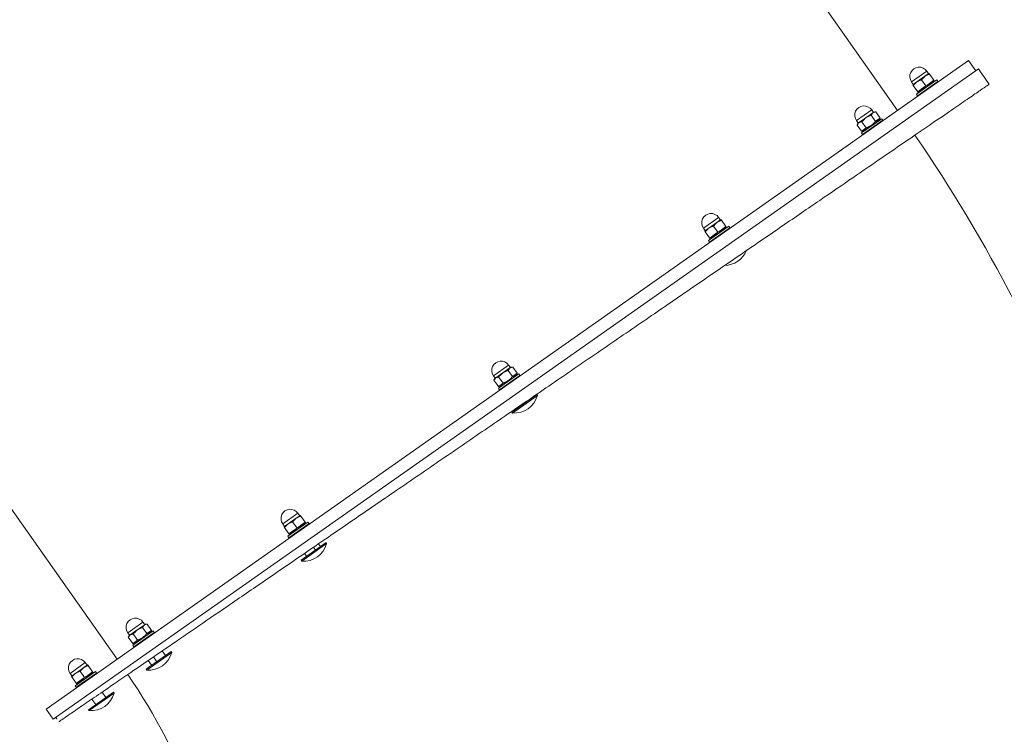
# Model space of a CAD drawing. Header units: metres. Extents: x 7493319 to 7493540, y 5986548 to 5986696.
# Tile 18 of 30: x 7493405.996 to 7493406.79, y 5986663.449 to 5986664.026. Entities that reach past the tile are written whole.
import ezdxf

# ---------------------------------------------------------------- set-up
doc = ezdxf.new("R2010")
doc.units = ezdxf.units.M
doc.header["$MEASUREMENT"] = 0
for name, color, linetype, lineweight in [('_k_kreskowanie', 250, 'CONTINUOUS', 5), ('_k_urzadzenia', 250, 'CONTINUOUS', 13), ('_k_widok', 7, 'CONTINUOUS', 18), ('_k_wymiar', 7, 'CONTINUOUS', 13), ('_k_ściany', 7, 'CONTINUOUS', 35)]:
    doc.layers.add(name, color=color, linetype=linetype, lineweight=lineweight)
doc.layers.add('_k_niewidoczna', color=72, linetype='CONTINUOUS', lineweight=9, plot=False)
doc.styles.add('GENERATED_STYLE_1', font='msgothic.ttc')

# ---------------------------------------------------------------- blocks, each defined once
blk = doc.blocks.new('3009EPZ')
at = {"layer": '_k_niewidoczna', "color": 1, "lineweight": 20, "insert": (-3.165554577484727, -0.2128368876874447), "char_height": 0.24, "width": 11.63444291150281, "attachment_point": 1, "line_spacing_factor": 1.55, "style": 'GENERATED_STYLE_1', "bg_fill": 2}
blk.add_mtext('\\A1;{\\f@MS Gothic|b0|i0|c238|p49;\\C256;\\P\\pxi-1,l1,t5;^I^I3009EPZ\\P\\pi-4,l4;^I}', dxfattribs=at)
blk = doc.blocks.new('42221')
at = {"layer": '_k_urzadzenia', "lineweight": 13}
for p, q in [((-3.392096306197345, 1.066700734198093), (-3.163928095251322, 1.461850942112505)), ((-3.156562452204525, 1.454608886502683), (-3.611604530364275, 0.6665500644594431)), ((-3.165222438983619, 1.459609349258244), (-3.156562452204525, 1.454608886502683)), ((-3.17113083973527, 1.428378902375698), (-3.181131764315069, 1.411058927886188)), ((-3.169831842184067, 1.427628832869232), (-3.179832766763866, 1.410308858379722)), ((-3.171813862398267, 1.428195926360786), (-3.17113083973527, 1.428378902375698)), ((-3.171181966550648, 1.425290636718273), (-3.170481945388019, 1.425694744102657)), ((-3.17113083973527, 1.428378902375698), (-3.169831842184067, 1.427628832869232)), ((-3.169863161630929, 1.425337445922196), (-3.164522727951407, 1.422253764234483)), ((-3.173863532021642, 1.418409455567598), (-3.168523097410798, 1.415325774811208)), ((-3.169904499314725, 1.411504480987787), (-3.165904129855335, 1.418432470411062)), ((-3.169489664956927, 1.407223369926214), (-3.161988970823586, 1.420213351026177)), ((-3.165904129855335, 1.418432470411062), (-3.163903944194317, 1.421896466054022)), ((-3.164153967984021, 1.421463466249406), (-3.161988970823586, 1.420213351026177)), ((-3.181314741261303, 1.411741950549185), (-3.181131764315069, 1.411058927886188)), ((-3.181131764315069, 1.411058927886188), (-3.179832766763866, 1.410308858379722)), ((-3.178482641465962, 1.412647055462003), (-3.178482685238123, 1.411838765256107)), ((-3.177863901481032, 1.411481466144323), (-3.172523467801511, 1.408397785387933)), ((-3.171904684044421, 1.40804048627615), (-3.169904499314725, 1.411504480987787)), ((-3.171654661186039, 1.408473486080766), (-3.169489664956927, 1.407223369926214)), ((-3.191565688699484, 1.393988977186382), (-2.55072664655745, 1.023954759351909)), ((-3.198285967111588, 1.381350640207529), (-3.208286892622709, 1.364030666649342)), ((-3.196986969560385, 1.380600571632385), (-3.206987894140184, 1.363280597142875)), ((-3.198968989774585, 1.381167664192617), (-3.198285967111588, 1.381350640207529)), ((-3.198709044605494, 1.375381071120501), (-3.193368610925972, 1.372297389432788)), ((-3.198337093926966, 1.378262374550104), (-3.19639943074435, 1.379380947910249)), ((-3.198285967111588, 1.381350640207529), (-3.196986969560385, 1.380600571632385)), ((-3.19639943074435, 1.379380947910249), (-3.191058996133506, 1.376297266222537)), ((-3.191595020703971, 1.37394002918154), (-3.191059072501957, 1.374868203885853)), ((-3.191309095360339, 1.374435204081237), (-3.189144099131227, 1.373185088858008)), ((-3.191059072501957, 1.374868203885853), (-3.191058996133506, 1.376297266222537)), ((-3.203328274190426, 1.367381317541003), (-3.197987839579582, 1.364297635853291)), ((-3.198523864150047, 1.361940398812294), (-3.195059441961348, 1.367940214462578)), ((-3.196644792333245, 1.360195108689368), (-3.189144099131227, 1.373185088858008)), ((-3.195059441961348, 1.367940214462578), (-3.191595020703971, 1.37394002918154)), ((-3.208469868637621, 1.364713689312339), (-3.208286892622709, 1.364030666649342)), ((-3.208286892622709, 1.364030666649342), (-3.206987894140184, 1.363280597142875)), ((-3.205637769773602, 1.365618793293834), (-3.205637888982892, 1.363381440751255)), ((-3.205637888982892, 1.363381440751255), (-3.200297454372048, 1.360297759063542)), ((-3.199059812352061, 1.361012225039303), (-3.200297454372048, 1.360297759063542)), ((-3.199059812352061, 1.361012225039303), (-3.198523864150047, 1.361940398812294)), ((-3.19880978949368, 1.361445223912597), (-3.196644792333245, 1.360195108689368)), ((-3.273769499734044, 1.250625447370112), (-3.283770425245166, 1.233305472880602)), ((-3.272470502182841, 1.249875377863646), (-3.28247142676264, 1.232555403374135)), ((-3.274452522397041, 1.2504424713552), (-3.273769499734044, 1.250625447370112)), ((-3.273820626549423, 1.247537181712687), (-3.273120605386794, 1.247941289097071)), ((-3.273769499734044, 1.250625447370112), (-3.272470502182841, 1.249875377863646)), ((-3.272501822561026, 1.24758399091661), (-3.267161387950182, 1.244500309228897)), ((-3.276502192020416, 1.240656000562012), (-3.271161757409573, 1.237572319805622)), ((-3.2725431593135, 1.233751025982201), (-3.268542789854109, 1.240679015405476)), ((-3.272128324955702, 1.229469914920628), (-3.264627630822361, 1.242459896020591)), ((-3.268542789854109, 1.240679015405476), (-3.266542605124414, 1.244143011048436)), ((-3.266792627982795, 1.24371001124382), (-3.264627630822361, 1.242459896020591)), ((-3.283953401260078, 1.233988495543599), (-3.283770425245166, 1.233305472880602)), ((-3.283770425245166, 1.233305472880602), (-3.28247142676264, 1.232555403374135)), ((-3.281121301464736, 1.234893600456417), (-3.281121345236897, 1.234085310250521)), ((-3.280502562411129, 1.233728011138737), (-3.275162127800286, 1.230644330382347)), ((-3.274543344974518, 1.230287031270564), (-3.2725431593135, 1.233751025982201)), ((-3.274293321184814, 1.23072003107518), (-3.272128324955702, 1.229469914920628)), ((-3.407053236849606, 1.062599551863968), (-3.394727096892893, 1.083946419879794)), ((-3.406272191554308, 1.062148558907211), (-3.393946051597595, 1.083495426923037)), ((-3.394727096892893, 1.083946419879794), (-3.393946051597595, 1.083495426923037)), ((-3.397608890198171, 1.077151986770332), (-3.397392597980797, 1.077027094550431)), ((-3.392096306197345, 1.066700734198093), (-3.620264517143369, 0.671550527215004)), ((-3.402609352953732, 1.068491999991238), (-3.402289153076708, 1.068307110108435)), ((-3.377355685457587, 1.071231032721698), (-3.387356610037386, 1.053911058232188)), ((-3.376056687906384, 1.070480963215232), (-3.386057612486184, 1.053160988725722)), ((-3.378038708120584, 1.071048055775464), (-3.377355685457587, 1.071231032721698)), ((-3.377778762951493, 1.065261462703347), (-3.37243832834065, 1.062177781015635)), ((-3.377406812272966, 1.068142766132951), (-3.375469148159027, 1.069261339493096)), ((-3.377355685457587, 1.071231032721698), (-3.376056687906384, 1.070480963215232)), ((-3.375469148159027, 1.069261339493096), (-3.370128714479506, 1.066177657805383)), ((-3.370664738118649, 1.063820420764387), (-3.370128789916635, 1.0647485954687)), ((-3.370128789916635, 1.0647485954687), (-3.370128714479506, 1.066177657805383)), ((-3.407053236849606, 1.062599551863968), (-3.406272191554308, 1.062148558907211)), ((-3.382397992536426, 1.05726170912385), (-3.377057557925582, 1.05417802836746)), ((-3.377593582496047, 1.051820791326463), (-3.374129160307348, 1.057820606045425)), ((-3.375714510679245, 1.050075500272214), (-3.368213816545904, 1.063065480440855)), ((-3.374129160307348, 1.057820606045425), (-3.370664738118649, 1.063820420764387)), ((-3.370378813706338, 1.064315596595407), (-3.368213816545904, 1.063065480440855)), ((-3.387539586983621, 1.054594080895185), (-3.387356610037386, 1.053911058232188)), ((-3.387356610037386, 1.053911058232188), (-3.386057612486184, 1.053160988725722)), ((-3.38470748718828, 1.055499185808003), (-3.384707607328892, 1.053261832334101)), ((-3.384707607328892, 1.053261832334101), (-3.379367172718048, 1.050178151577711)), ((-3.378129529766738, 1.05089261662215), (-3.379367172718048, 1.050178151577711)), ((-3.378129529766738, 1.05089261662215), (-3.377593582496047, 1.051820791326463)), ((-3.377879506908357, 1.051325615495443), (-3.375714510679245, 1.050075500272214)), ((-3.510986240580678, 0.8826045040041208), (-3.498660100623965, 0.9039513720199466)), ((-3.51020519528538, 0.8821535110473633), (-3.497879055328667, 0.903500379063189)), ((-3.500626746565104, 0.898741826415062), (-3.49826979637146, 0.8973808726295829)), ((-3.498660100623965, 0.9039513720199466), (-3.497879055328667, 0.903500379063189)), ((-3.503126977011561, 0.8944118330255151), (-3.500718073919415, 0.8930208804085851)), ((-3.481288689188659, 0.8912359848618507), (-3.491289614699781, 0.8739160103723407)), ((-3.479989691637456, 0.8904859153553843), (-3.489990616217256, 0.8731659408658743)), ((-3.481971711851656, 0.891053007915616), (-3.481288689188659, 0.8912359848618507)), ((-3.481288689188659, 0.8912359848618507), (-3.479989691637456, 0.8904859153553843)), ((-3.510986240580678, 0.8826045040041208), (-3.51020519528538, 0.8821535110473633)), ((-3.507457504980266, 0.8869120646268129), (-3.504958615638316, 0.8854691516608)), ((-3.481339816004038, 0.8881477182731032), (-3.480639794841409, 0.8885518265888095)), ((-3.480021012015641, 0.888194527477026), (-3.474680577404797, 0.8851108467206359)), ((-3.479647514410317, 0.8700804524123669), (-3.472146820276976, 0.8830704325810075)), ((-3.476061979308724, 0.8812895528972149), (-3.474061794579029, 0.8847535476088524)), ((-3.47431181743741, 0.884320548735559), (-3.472146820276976, 0.8830704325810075)), ((-3.491472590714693, 0.8745990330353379), (-3.491289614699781, 0.8739160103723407)), ((-3.491289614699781, 0.8739160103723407), (-3.489990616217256, 0.8731659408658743)), ((-3.488640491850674, 0.8755041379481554), (-3.488640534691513, 0.8746958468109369)), ((-3.488021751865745, 0.874338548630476), (-3.482681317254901, 0.8712548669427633)), ((-3.484021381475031, 0.881266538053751), (-3.47868094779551, 0.8781828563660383)), ((-3.482062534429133, 0.8708975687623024), (-3.480062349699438, 0.8743615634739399)), ((-3.480062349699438, 0.8743615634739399), (-3.476061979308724, 0.8812895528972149)), ((-3.481812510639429, 0.8713305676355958), (-3.479647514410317, 0.8700804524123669)), ((-3.587417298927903, 0.7502383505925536), (-3.57509115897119, 0.7715852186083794)), ((-3.586636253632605, 0.7497873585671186), (-3.574310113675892, 0.7711342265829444)), ((-3.57509115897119, 0.7715852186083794), (-3.574310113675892, 0.7711342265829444)), ((-3.577057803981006, 0.7663756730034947), (-3.573112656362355, 0.764097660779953)), ((-3.581388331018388, 0.7588759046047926), (-3.577353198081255, 0.7565459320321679)), ((-3.557719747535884, 0.7588698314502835), (-3.567720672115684, 0.7415498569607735)), ((-3.556420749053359, 0.7581197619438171), (-3.566421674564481, 0.7407997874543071)), ((-3.558402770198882, 0.7586868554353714), (-3.557719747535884, 0.7588698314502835)), ((-3.557770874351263, 0.7557815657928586), (-3.555833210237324, 0.7569001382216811)), ((-3.557719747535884, 0.7588698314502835), (-3.556420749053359, 0.7581197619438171)), ((-3.555833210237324, 0.7569001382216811), (-3.550492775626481, 0.753816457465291)), ((-3.587417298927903, 0.7502383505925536), (-3.586636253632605, 0.7497873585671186)), ((-3.583888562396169, 0.7545459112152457), (-3.57980147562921, 0.7521859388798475)), ((-3.55814282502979, 0.7529002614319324), (-3.552802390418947, 0.7498165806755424)), ((-3.55607857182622, 0.7377142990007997), (-3.548577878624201, 0.7507042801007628)), ((-3.554493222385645, 0.7454594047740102), (-3.551028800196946, 0.7514592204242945)), ((-3.551028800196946, 0.7514592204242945), (-3.550492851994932, 0.7523873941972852)), ((-3.550742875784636, 0.7519543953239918), (-3.548577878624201, 0.7507042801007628)), ((-3.550492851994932, 0.7523873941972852), (-3.550492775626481, 0.753816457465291)), ((-3.567903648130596, 0.7422328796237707), (-3.567720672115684, 0.7415498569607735)), ((-3.567720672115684, 0.7415498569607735), (-3.566421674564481, 0.7407997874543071)), ((-3.565071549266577, 0.7431379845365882), (-3.565071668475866, 0.740900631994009)), ((-3.565071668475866, 0.740900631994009), (-3.559731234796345, 0.7378169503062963)), ((-3.562762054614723, 0.7449005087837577), (-3.557421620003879, 0.741816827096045)), ((-3.558493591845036, 0.7385314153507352), (-3.557957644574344, 0.7394595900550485)), ((-3.558243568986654, 0.7389644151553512), (-3.55607857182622, 0.7377142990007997)), ((-3.557957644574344, 0.7394595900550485), (-3.554493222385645, 0.7454594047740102)), ((-3.558493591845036, 0.7385314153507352), (-3.559731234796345, 0.7378169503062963)), ((-3.576601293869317, 0.7271699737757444), (-2.935762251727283, 0.3571357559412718)), ((-3.615866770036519, 0.7009684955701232), (-3.603540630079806, 0.7223153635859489)), ((-3.61508572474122, 0.7005175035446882), (-3.602759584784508, 0.721864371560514)), ((-3.606422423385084, 0.7155209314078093), (-3.601867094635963, 0.7128905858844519)), ((-3.603540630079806, 0.7223153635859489), (-3.602759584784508, 0.721864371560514)), ((-3.5861692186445, 0.7095999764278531), (-3.596170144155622, 0.6922800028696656)), ((-3.584870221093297, 0.7088499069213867), (-3.594871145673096, 0.6915299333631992)), ((-3.586852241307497, 0.709417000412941), (-3.5861692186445, 0.7095999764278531)), ((-3.5861692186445, 0.7095999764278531), (-3.584870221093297, 0.7088499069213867)), ((-3.615866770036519, 0.7009684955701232), (-3.61508572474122, 0.7005175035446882)), ((-3.611422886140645, 0.7068609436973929), (-3.606763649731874, 0.7041706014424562)), ((-3.588901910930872, 0.6996305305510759), (-3.583561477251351, 0.6965468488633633)), ((-3.586220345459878, 0.7065117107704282), (-3.585520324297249, 0.7069158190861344)), ((-3.584942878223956, 0.6927255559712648), (-3.580942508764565, 0.6996535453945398)), ((-3.584901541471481, 0.7065585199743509), (-3.579561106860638, 0.7034748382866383)), ((-3.584528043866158, 0.6884444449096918), (-3.577027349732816, 0.7014344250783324)), ((-3.580942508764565, 0.6996535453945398), (-3.57894232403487, 0.7031175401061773)), ((-3.579192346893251, 0.7026845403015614), (-3.577027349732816, 0.7014344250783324)), ((-3.596353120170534, 0.6929630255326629), (-3.596170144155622, 0.6922800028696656)), ((-3.596170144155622, 0.6922800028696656), (-3.594871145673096, 0.6915299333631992)), ((-3.593521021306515, 0.6938681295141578), (-3.593521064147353, 0.6930598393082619)), ((-3.592902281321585, 0.6927025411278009), (-3.587561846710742, 0.6896188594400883)), ((-3.586943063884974, 0.6892615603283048), (-3.584942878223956, 0.6927255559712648)), ((-3.58669304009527, 0.6896945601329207), (-3.584528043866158, 0.6884444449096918)), ((-3.620264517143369, 0.671550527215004), (-3.611604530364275, 0.6665500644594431))]:
    blk.add_line(p, q, dxfattribs=at)
for centre, radius, start, end in [((-3.82292600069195, 0.3192198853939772), 1.246520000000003, 60.68437219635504, 89.31256856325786), ((-3.822248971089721, 0.3217463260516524), 1.316519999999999, 59.99694074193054, 60.65622871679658), ((-3.165739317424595, 1.413718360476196), 0.007500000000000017, 239.9969407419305, 59.99694074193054), ((-3.192894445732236, 1.366690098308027), 0.007500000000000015, 239.9969407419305, 59.99694074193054), ((-3.284554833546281, 1.245305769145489), 0.01920000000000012, 117.0980670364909, 184.2706773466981), ((-3.268377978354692, 1.23596490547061), 0.007500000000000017, 239.9969407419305, 59.99694074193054), ((-3.388141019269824, 1.065911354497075), 0.01920000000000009, 110.0612729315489, 189.9326085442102), ((-3.371964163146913, 1.056570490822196), 0.007500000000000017, 239.9969407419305, 59.99694074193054), ((-3.492074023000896, 0.8859163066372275), 0.0192000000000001, 110.0612729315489, 189.9326085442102), ((-3.475897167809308, 0.8765754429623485), 0.007500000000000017, 239.9969407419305, 59.99694074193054), ((-3.82292600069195, 0.3192198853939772), 0.4765200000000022, 60.68437219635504, 89.31256856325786), ((-3.568505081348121, 0.7535501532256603), 0.0192000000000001, 110.0612729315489, 189.9326085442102), ((-3.55232822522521, 0.7442092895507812), 0.007500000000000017, 239.9969407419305, 59.99694074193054), ((-3.596954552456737, 0.7042802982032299), 0.0192000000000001, 110.0612729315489, 189.9326085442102), ((-3.580777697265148, 0.6949394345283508), 0.007500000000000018, 239.9969407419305, 59.99694074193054), ((-3.822248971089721, 0.3217463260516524), 0.4065199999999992, 59.99694074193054, 60.59322912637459)]:
    blk.add_arc(centre, radius, start, end, dxfattribs=at)
blk.add_open_spline([(-3.177090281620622, 1.469350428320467), (-3.177090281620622, 1.469350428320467), (-3.177413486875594, 1.468774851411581), (-3.178822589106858, 1.466265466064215), (-3.179908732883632, 1.464331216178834), (-3.182833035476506, 1.459123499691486), (-3.184671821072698, 1.455848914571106), (-3.188964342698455, 1.448204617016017), (-3.191417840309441, 1.44383532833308), (-3.196678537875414, 1.434466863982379), (-3.199729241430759, 1.429034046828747), (-3.20662544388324, 1.416753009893), (-3.210471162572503, 1.40990439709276), (-3.218798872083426, 1.39507407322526), (-3.223282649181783, 1.387089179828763), (-3.232623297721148, 1.3704549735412), (-3.237479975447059, 1.361806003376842), (-3.247200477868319, 1.344495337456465), (-3.25251423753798, 1.335032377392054), (-3.263847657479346, 1.314849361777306), (-3.269867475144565, 1.304129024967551), (-3.282330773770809, 1.281933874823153), (-3.288776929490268, 1.270454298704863), (-3.30174367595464, 1.247362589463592), (-3.308264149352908, 1.235750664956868), (-3.32096459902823, 1.213133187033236), (-3.327732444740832, 1.201080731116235), (-3.341777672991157, 1.176068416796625), (-3.34905512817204, 1.163108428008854), (-3.363756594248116, 1.136927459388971), (-3.371183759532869, 1.123700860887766), (-3.385802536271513, 1.097667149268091), (-3.392994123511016, 1.084860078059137), (-3.406740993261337, 1.060379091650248), (-3.413932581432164, 1.047572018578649), (-3.428551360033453, 1.021538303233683), (-3.435978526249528, 1.008311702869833), (-3.450679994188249, 0.9821307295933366), (-3.457957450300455, 0.9691707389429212), (-3.472002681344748, 0.9441584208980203), (-3.478770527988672, 0.9321059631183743), (-3.491470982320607, 0.9094884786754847), (-3.497991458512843, 0.8978765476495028), (-3.51095821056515, 0.8747848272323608), (-3.517404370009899, 0.863305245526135), (-3.529867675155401, 0.8411100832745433), (-3.535887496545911, 0.8303897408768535), (-3.547220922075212, 0.8102067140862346), (-3.552534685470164, 0.800743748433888), (-3.562255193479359, 0.7834330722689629), (-3.567111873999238, 0.7747840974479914), (-3.576452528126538, 0.7581498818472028), (-3.580936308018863, 0.750164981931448), (-3.589264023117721, 0.7353346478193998), (-3.593109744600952, 0.728486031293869), (-3.600005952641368, 0.7162049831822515), (-3.603056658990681, 0.7107721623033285), (-3.608317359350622, 0.7014036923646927), (-3.610770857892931, 0.6970344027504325), (-3.615063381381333, 0.6893901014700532), (-3.61690216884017, 0.6861155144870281), (-3.619826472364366, 0.6809077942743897), (-3.620912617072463, 0.6789735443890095), (-3.622321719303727, 0.676464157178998), (-3.622644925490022, 0.675888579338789), (-3.622644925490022, 0.675888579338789)], degree=3, knots=[0, 0, 0, 0, 4.211487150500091, 4.211487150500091, 8.422974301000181, 8.422974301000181, 12.63446145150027, 12.63446145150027, 16.84594860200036, 16.84594860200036, 21.05743601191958, 21.05743601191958, 25.26892342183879, 25.26892342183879, 29.48041083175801, 29.48041083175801, 33.69189824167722, 33.69189824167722, 37.90338611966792, 37.90338611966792, 42.11487399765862, 42.11487399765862, 46.32636187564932, 46.32636187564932, 50.53784975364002, 50.53784975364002, 54.7493384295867, 54.7493384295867, 58.96082710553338, 58.96082710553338, 63.17231578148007, 63.17231578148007, 67.38380445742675, 67.38380445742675, 71.59529374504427, 71.59529374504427, 75.80678303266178, 75.80678303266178, 80.0182723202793, 80.0182723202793, 84.22976160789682, 84.22976160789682, 88.44125130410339, 88.44125130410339, 92.65274100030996, 92.65274100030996, 96.86423069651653, 96.86423069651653, 101.0757203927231, 101.0757203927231, 105.2872090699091, 105.2872090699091, 109.4986977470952, 109.4986977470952, 113.7101864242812, 113.7101864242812, 117.9216751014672, 117.9216751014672, 122.1331613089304, 122.1331613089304, 126.3446475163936, 126.3446475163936, 130.5561337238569, 130.5561337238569, 134.7676199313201, 134.7676199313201, 134.7676199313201, 134.7676199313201], dxfattribs=at)
for points, weights in [([(-3.169863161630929, 1.425337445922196), (-3.173018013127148, 1.42254017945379), (-3.173863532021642, 1.418409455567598)], [1, 1.154700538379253, 1]), ([(-3.170481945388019, 1.425694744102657), (-3.170481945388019, 1.425694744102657), (-3.169863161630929, 1.425337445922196)], [1.077350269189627, 1.077350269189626, 1]), ([(-3.165904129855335, 1.418432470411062), (-3.164975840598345, 1.420040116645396), (-3.164522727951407, 1.422253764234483)], [1, 1.037954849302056, 1]), ([(-3.164522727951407, 1.422253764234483), (-3.163903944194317, 1.421896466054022), (-3.163903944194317, 1.421896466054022)], [1, 1.037954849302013, 1]), ([(-3.173863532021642, 1.418409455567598), (-3.177018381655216, 1.415612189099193), (-3.177863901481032, 1.411481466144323)], [1, 1.154700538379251, 1]), ([(-3.169904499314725, 1.411504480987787), (-3.168976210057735, 1.413112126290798), (-3.168523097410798, 1.415325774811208)], [1, 1.037954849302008, 1]), ([(-3.168523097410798, 1.415325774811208), (-3.166832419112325, 1.416824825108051), (-3.165904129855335, 1.418432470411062)], [1, 1.037954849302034, 1]), ([(-3.177863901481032, 1.411481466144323), (-3.178482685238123, 1.411838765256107), (-3.178482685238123, 1.411838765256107)], [1, 1.077350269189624, 1.077350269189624]), ([(-3.172523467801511, 1.408397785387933), (-3.170832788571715, 1.409896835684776), (-3.169904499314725, 1.411504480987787)], [1, 1.03795484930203, 1]), ([(-3.171904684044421, 1.40804048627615), (-3.171904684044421, 1.40804048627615), (-3.172523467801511, 1.408397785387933)], [1, 1.037954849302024, 1]), ([(-3.198709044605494, 1.375381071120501), (-3.202173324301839, 1.372047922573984), (-3.203328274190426, 1.367381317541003)], [1, 1.154700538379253, 1]), ([(-3.19639943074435, 1.379380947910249), (-3.19870890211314, 1.378047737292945), (-3.198709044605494, 1.375381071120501)], [1, 1.154700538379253, 1]), ([(-3.191595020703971, 1.37394002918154), (-3.191059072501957, 1.374868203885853), (-3.191058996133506, 1.376297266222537)], [1, 1.037954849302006, 1]), ([(-3.203328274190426, 1.367381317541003), (-3.205637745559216, 1.366048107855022), (-3.205637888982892, 1.363381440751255)], [1, 1.154700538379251, 1]), ([(-3.197987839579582, 1.364297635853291), (-3.196131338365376, 1.366083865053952), (-3.195059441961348, 1.367940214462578)], [1, 1.037954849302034, 1]), ([(-3.195059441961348, 1.367940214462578), (-3.193987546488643, 1.369796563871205), (-3.193368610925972, 1.372297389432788)], [1, 1.037954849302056, 1]), ([(-3.193368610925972, 1.372297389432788), (-3.192130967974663, 1.373011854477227), (-3.191595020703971, 1.37394002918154)], [1, 1.037954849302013, 1]), ([(-3.200297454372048, 1.360297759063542), (-3.199059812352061, 1.361012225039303), (-3.198523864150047, 1.361940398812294)], [1, 1.03795484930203, 1]), ([(-3.198523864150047, 1.361940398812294), (-3.197987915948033, 1.362868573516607), (-3.197987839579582, 1.364297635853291)], [1, 1.037954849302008, 1]), ([(-3.272501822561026, 1.24758399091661), (-3.2756566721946, 1.244786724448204), (-3.276502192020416, 1.240656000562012)], [1, 1.154700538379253, 1]), ([(-3.273120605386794, 1.247941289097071), (-3.273120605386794, 1.247941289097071), (-3.272501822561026, 1.24758399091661)], [1.077350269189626, 1.077350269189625, 1]), ([(-3.276502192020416, 1.240656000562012), (-3.279657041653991, 1.237858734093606), (-3.280502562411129, 1.233728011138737)], [1, 1.154700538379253, 1]), ([(-3.271161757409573, 1.237572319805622), (-3.269471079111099, 1.239071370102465), (-3.268542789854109, 1.240679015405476)], [1, 1.037954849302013, 1]), ([(-3.268542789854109, 1.240679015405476), (-3.267614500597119, 1.24228666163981), (-3.267161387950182, 1.244500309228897)], [1, 1.037954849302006, 1]), ([(-3.267161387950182, 1.244500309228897), (-3.266542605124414, 1.244143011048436), (-3.266542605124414, 1.244143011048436)], [1, 1.037954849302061, 1]), ([(-3.280502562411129, 1.233728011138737), (-3.281121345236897, 1.234085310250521), (-3.281121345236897, 1.234085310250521)], [1, 1.077350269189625, 1.077350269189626]), ([(-3.275162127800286, 1.230644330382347), (-3.27347144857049, 1.23214338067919), (-3.2725431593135, 1.233751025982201)], [1, 1.037954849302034, 1]), ([(-3.2725431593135, 1.233751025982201), (-3.271614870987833, 1.235358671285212), (-3.271161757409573, 1.237572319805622)], [1, 1.037954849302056, 1]), ([(-3.274543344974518, 1.230287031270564), (-3.274543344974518, 1.230287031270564), (-3.275162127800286, 1.230644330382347)], [1, 1.037954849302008, 1]), ([(-3.377778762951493, 1.065261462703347), (-3.381243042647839, 1.06192831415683), (-3.382397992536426, 1.05726170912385)], [1, 1.154700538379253, 1]), ([(-3.375469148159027, 1.069261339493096), (-3.377778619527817, 1.067928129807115), (-3.377778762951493, 1.065261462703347)], [1, 1.154700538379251, 1]), ([(-3.370664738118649, 1.063820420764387), (-3.370128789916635, 1.0647485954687), (-3.370128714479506, 1.066177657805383)], [1, 1.03795484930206, 1]), ([(-3.382397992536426, 1.05726170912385), (-3.384707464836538, 1.055928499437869), (-3.384707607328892, 1.053261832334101)], [1, 1.154700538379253, 1]), ([(-3.377057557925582, 1.05417802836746), (-3.375201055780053, 1.055964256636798), (-3.374129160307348, 1.057820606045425)], [1, 1.037954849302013, 1]), ([(-3.374129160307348, 1.057820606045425), (-3.373057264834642, 1.059676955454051), (-3.37243832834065, 1.062177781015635)], [1, 1.037954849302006, 1]), ([(-3.37243832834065, 1.062177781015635), (-3.371200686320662, 1.062892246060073), (-3.370664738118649, 1.063820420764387)], [1, 1.037954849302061, 1]), ([(-3.379367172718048, 1.050178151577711), (-3.378129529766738, 1.05089261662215), (-3.377593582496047, 1.051820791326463)], [1, 1.037954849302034, 1]), ([(-3.377593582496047, 1.051820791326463), (-3.377057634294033, 1.052748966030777), (-3.377057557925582, 1.05417802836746)], [1, 1.037954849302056, 1]), ([(-3.480021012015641, 0.888194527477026), (-3.483175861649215, 0.8853972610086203), (-3.484021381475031, 0.881266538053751)], [1, 1.154700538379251, 1]), ([(-3.480639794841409, 0.8885518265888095), (-3.480639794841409, 0.8885518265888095), (-3.480021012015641, 0.888194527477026)], [1.077350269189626, 1.077350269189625, 1]), ([(-3.476061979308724, 0.8812895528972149), (-3.475133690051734, 0.8828971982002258), (-3.474680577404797, 0.8851108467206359)], [1, 1.03795484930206, 1]), ([(-3.474680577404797, 0.8851108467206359), (-3.474061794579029, 0.8847535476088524), (-3.474061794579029, 0.8847535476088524)], [1, 1.03795484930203, 1]), ([(-3.488021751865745, 0.874338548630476), (-3.488640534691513, 0.8746958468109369), (-3.488640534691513, 0.8746958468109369)], [1, 1.077350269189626, 1.077350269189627]), ([(-3.484021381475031, 0.881266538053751), (-3.487176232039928, 0.8784692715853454), (-3.488021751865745, 0.874338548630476)], [1, 1.154700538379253, 1]), ([(-3.482681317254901, 0.8712548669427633), (-3.480990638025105, 0.872753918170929), (-3.480062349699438, 0.8743615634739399)], [1, 1.037954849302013, 1]), ([(-3.480062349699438, 0.8743615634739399), (-3.479134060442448, 0.8759692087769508), (-3.47868094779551, 0.8781828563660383)], [1, 1.037954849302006, 1]), ([(-3.47868094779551, 0.8781828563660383), (-3.476990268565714, 0.879681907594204), (-3.476061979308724, 0.8812895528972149)], [1, 1.037954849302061, 1]), ([(-3.482062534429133, 0.8708975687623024), (-3.482062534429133, 0.8708975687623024), (-3.482681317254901, 0.8712548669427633)], [1, 1.037954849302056, 1]), ([(-3.555833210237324, 0.7569001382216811), (-3.558142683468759, 0.7555669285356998), (-3.55814282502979, 0.7529002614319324)], [1, 1.154700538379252, 1]), ([(-3.55814282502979, 0.7529002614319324), (-3.561607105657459, 0.7495671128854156), (-3.562762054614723, 0.7449005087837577)], [1, 1.154700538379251, 1]), ([(-3.554493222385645, 0.7454594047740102), (-3.553421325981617, 0.7473157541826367), (-3.552802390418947, 0.7498165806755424)], [1, 1.03795484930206, 1]), ([(-3.552802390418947, 0.7498165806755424), (-3.55156474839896, 0.7505310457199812), (-3.551028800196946, 0.7514592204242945)], [1, 1.03795484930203, 1]), ([(-3.551028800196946, 0.7514592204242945), (-3.550492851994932, 0.7523873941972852), (-3.550492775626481, 0.753816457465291)], [1, 1.037954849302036, 1]), ([(-3.562762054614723, 0.7449005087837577), (-3.56507152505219, 0.7435672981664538), (-3.565071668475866, 0.740900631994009)], [1, 1.154700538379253, 1]), ([(-3.559731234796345, 0.7378169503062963), (-3.558493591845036, 0.7385314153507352), (-3.557957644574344, 0.7394595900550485)], [1, 1.037954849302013, 1]), ([(-3.557957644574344, 0.7394595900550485), (-3.55742169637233, 0.7403877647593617), (-3.557421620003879, 0.741816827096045)], [1, 1.037954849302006, 1]), ([(-3.557421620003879, 0.741816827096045), (-3.55556511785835, 0.7436030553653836), (-3.554493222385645, 0.7454594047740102)], [1, 1.037954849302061, 1]), ([(-3.588901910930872, 0.6996305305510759), (-3.592056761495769, 0.6968332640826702), (-3.592902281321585, 0.6927025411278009)], [1, 1.154700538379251, 1]), ([(-3.584901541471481, 0.7065585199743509), (-3.588056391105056, 0.7037612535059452), (-3.588901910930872, 0.6996305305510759)], [1, 1.154700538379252, 1]), ([(-3.585520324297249, 0.7069158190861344), (-3.585520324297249, 0.7069158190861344), (-3.584901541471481, 0.7065585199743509)], [1.077350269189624, 1.077350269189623, 1]), ([(-3.583561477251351, 0.6965468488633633), (-3.581870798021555, 0.6980458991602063), (-3.580942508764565, 0.6996535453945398)], [1, 1.03795484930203, 1]), ([(-3.580942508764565, 0.6996535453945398), (-3.580014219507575, 0.7012611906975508), (-3.579561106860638, 0.7034748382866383)], [1, 1.037954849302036, 1]), ([(-3.579561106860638, 0.7034748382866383), (-3.57894232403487, 0.7031175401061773), (-3.57894232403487, 0.7031175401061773)], [1, 1.03795484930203, 1]), ([(-3.592902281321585, 0.6927025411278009), (-3.593521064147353, 0.6930598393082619), (-3.593521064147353, 0.6930598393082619)], [1, 1.077350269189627, 1.077350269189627]), ([(-3.587561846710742, 0.6896188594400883), (-3.585871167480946, 0.6911179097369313), (-3.584942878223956, 0.6927255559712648)], [1, 1.037954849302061, 1]), ([(-3.584942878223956, 0.6927255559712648), (-3.584014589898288, 0.6943332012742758), (-3.583561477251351, 0.6965468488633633)], [1, 1.03795484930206, 1]), ([(-3.586943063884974, 0.6892615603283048), (-3.586943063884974, 0.6892615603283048), (-3.587561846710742, 0.6896188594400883)], [1, 1.037954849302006, 1])]:
    blk.add_rational_spline(points, weights, degree=2, dxfattribs=at)
blk = doc.blocks.new('PZ')
at = {"layer": '_k_kreskowanie'}
h = blk.add_hatch(dxfattribs=at)
h.set_pattern_fill('ANSI31', color=30, scale=2)
h.set_pattern_definition([(44.99999999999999, (0, 9.999999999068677), (-0.1767766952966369, 0.1767766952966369), [])])
h.paths.add_polyline_path([(0, 0), (-10.00000000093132, -9.313225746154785e-10), (-10, -8), (0, -8.000000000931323)])
at = {"layer": '_k_wymiar'}
blk.add_blockref('3009EPZ', (-4.874138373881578, -2.223998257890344), dxfattribs=at)
at = {"layer": '_k_wymiar', "xscale": -1, "rotation": 270}
blk.add_blockref('42221', (-3.302318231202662, -0.2372885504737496), dxfattribs=at)
blk = doc.blocks.new('dz_89')
at = {"layer": '_k_widok', "rotation": 2.995343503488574}
blk.add_blockref('PZ', (62.81248085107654, 35.40524195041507), dxfattribs=at)

msp = doc.modelspace()

# ---------------------------------------------------------------- block references
at = {"layer": '_k_ściany', "rotation": 2.126854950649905}
msp.add_blockref('dz_89', (7493346.843220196, 5986629.826319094), dxfattribs=at)

doc.saveas('drawing.dxf')
